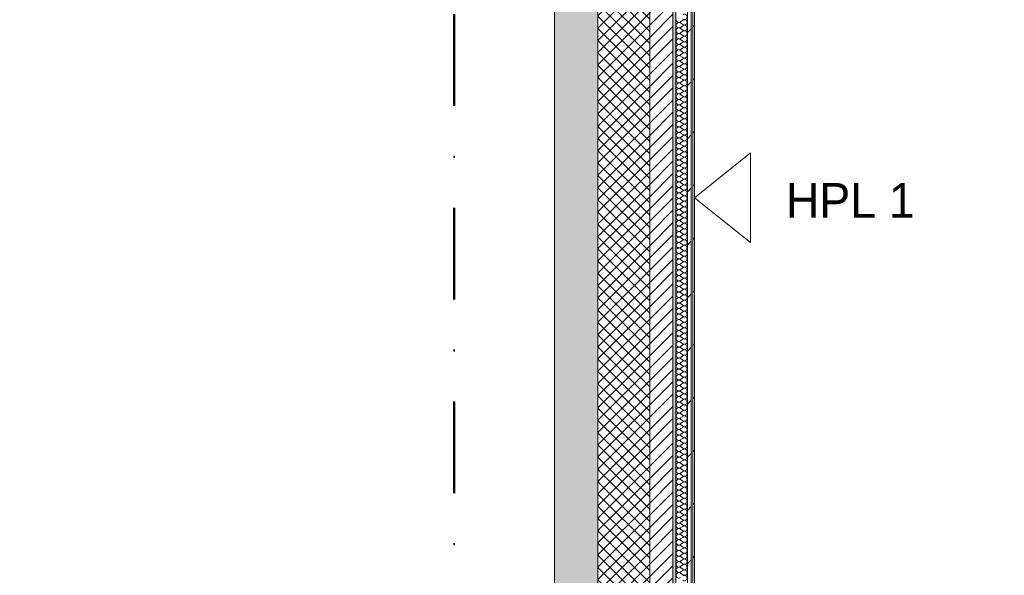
# Model space of a CAD drawing. Header units: millimetres. Extents: x -40968 to 77376, y -17881 to 4746.
# Tile 226 of 256: x -3952 to -544, y -5543 to -3619. Entities that reach past the tile are written whole.
import ezdxf

# ---------------------------------------------------------------- set-up
doc = ezdxf.new("R2010")
doc.units = ezdxf.units.MM
doc.header["$MEASUREMENT"] = 0
doc.linetypes.add('Punto & Rayas', pattern=[670.277762, 317.5, -176.388889, 0, -176.388874])
doc.linetypes.add('Wipeout_Contour', pattern=[1000, 0, -1000])
for name, color, linetype, lineweight, true_color in [('01_2D_Ambit_Pluma_Nº__242', 7, 'Continuous', 50, 0xfb0013), ('12_FAÇ_Façana_Pluma_Nº__102', 7, 'Continuous', 5, 0xcccccc), ('12_FAÇ_Façana_Pluma_Nº__174', 7, 'Continuous', 13, 0xe4ad2c), ('12_FAÇ_Façana_Pluma_Nº__176', 7, 'Continuous', 15, 0x93a0c6), ('Nuevo_08_E_Envans secs_Pluma_Nº__102', 7, 'Continuous', 5, 0xcccccc), ('Nuevo_08_E_Envans secs_Pluma_Nº__171', 171, 'Continuous', 13, 0xaaaaff), ('Nuevo_08_E_Envans secs_Pluma_Nº__177', 7, 'Continuous', 15, 0xf7e046)]:
    doc.layers.add(name, color=color, linetype=linetype, lineweight=lineweight, true_color=true_color)
doc.layers.add('12_FAÇ_Façana', color=7, linetype='Continuous')
doc.layers.add('Nuevo_08_E_Envans secs', color=7, linetype='Continuous')
for name, color, linetype, lineweight in [('12_FAÇ_Façana_Pluma_Nº__2', 8, 'Continuous', 5), ('12_FAÇ_Façana_Pluma_Nº__7', 7, 'Continuous', 5), ('Nuevo_01_2D_Acabats_Pluma_Nº__20', 1, 'Continuous', 5), ('Nuevo_08_E_Envans secs_Pluma_Nº__1', 7, 'Continuous', 5)]:
    doc.layers.add(name, color=color, linetype=linetype, lineweight=lineweight)
doc.styles.add('Estilo_Generado_1', font='txt')
pattern_1 = [(45, (0, 0), (-183.848, 183.848), [195, -65]), (45, (7e-14, 183.85), (-183.848, 183.848), [195, -65])]

# ---------------------------------------------------------------- blocks, each defined once
blk = doc.blocks.new('Muro_1_5', base_point=(-1681.1, -1194))
at = {"layer": '12_FAÇ_Façana_Pluma_Nº__102', "linetype": 'Continuous', "lineweight": 0, "true_color": 0xe5e5e5}
blk.add_hatch(color=254, dxfattribs=at).paths.add_polyline_path([(-2101.1, -10659), (-1951.1, -10659), (-1951.1, -7439), (-1971.1, -7439), (-1971.1, -6989), (-1951.1, -6989), (-1951.1, -1639), (-2101.1, -1639)])
at = {"layer": '12_FAÇ_Façana_Pluma_Nº__174', "linetype": 'Continuous', "lineweight": 13, "true_color": 0xe4ad2c}
h = blk.add_hatch(dxfattribs=at)
h.set_pattern_fill('SATE_Aislamiento_0005', color=42, style=0, pattern_type=2)
h.set_pattern_definition([(45, (0, 0), (-21.2132, 21.2132), []), (135, (0, 0), (21.2132, 21.2132), [])])
h.paths.add_polyline_path([(-1951.1, -1639), (-1951.1, -6989), (-1771.1, -6989), (-1771.1, -1639)])
at = {"layer": '12_FAÇ_Façana_Pluma_Nº__176', "linetype": 'Continuous', "lineweight": 0, "true_color": 0x495063}
blk.add_hatch(color=251, dxfattribs=at).paths.add_polyline_path([(-1681.1, -1679), (-1691.1, -1679), (-1691.1, -6989), (-1681.1, -6989)])
at = {"layer": '12_FAÇ_Façana_Pluma_Nº__2', "linetype": 'Continuous', "lineweight": 5}
h = blk.add_hatch(dxfattribs=at)
h.set_pattern_fill('Ceramic_0005', color=8, style=0, pattern_type=2)
h.set_pattern_definition([(45, (0, 0), (-21.2132, 21.2132), [])])
h.paths.add_polyline_path([(-1691.1, -1679), (-1771.1, -1679), (-1771.1, -6989), (-1691.1, -6989)])
at = {"layer": '12_FAÇ_Façana_Pluma_Nº__7', "color": 7, "linetype": 'Continuous', "lineweight": 5}
for p, q in [((-1951.1, -1639), (-1951.1, -6989)), ((-1771.1, -6989), (-1771.1, -1679)), ((-1691.1, -6989), (-1691.1, -1679))]:
    blk.add_line(p, q, dxfattribs=at)
at = {"layer": '12_FAÇ_Façana_Pluma_Nº__7', "color": 7, "linetype": 'Continuous', "lineweight": 5, "flags": 128}
for points in [[(-2101.1, -1639), (-2101.1, -10659)], [(-1681.1, -6989), (-1681.1, -1679)]]:
    blk.add_lwpolyline(points, dxfattribs=at)
blk = doc.blocks.new('*X353')
at = {"layer": 'Nuevo_08_E_Envans secs_Pluma_Nº__102', "color": 254, "linetype": 'Continuous', "lineweight": 5, "true_color": 0xcccccc}
for p, q in [((-1657.3, -3621), (-1664.9, -3626.7)), ((-1657.3, -3636.2), (-1664.9, -3630.5)), ((-1657.3, -3640), (-1664.9, -3645.7)), ((-1657.3, -3655.2), (-1664.9, -3649.5)), ((-1657.3, -3659), (-1664.9, -3664.8)), ((-1657.3, -3674.3), (-1664.9, -3668.6)), ((-1657.3, -3678.1), (-1664.9, -3683.8)), ((-1657.3, -3693.3), (-1664.9, -3687.6)), ((-1657.3, -3697.1), (-1664.9, -3702.9)), ((-1657.3, -3712.4), (-1664.9, -3706.7)), ((-1657.3, -3716.2), (-1664.9, -3721.9)), ((-1657.3, -3731.4), (-1664.9, -3725.7)), ((-1657.3, -3735.2), (-1664.9, -3741)), ((-1657.3, -3750.5), (-1664.9, -3744.8)), ((-1657.3, -3754.3), (-1664.9, -3760)), ((-1657.3, -3769.5), (-1664.9, -3763.8)), ((-1657.3, -3773.3), (-1664.9, -3779)), ((-1657.3, -3788.6), (-1664.9, -3782.9)), ((-1657.3, -3792.4), (-1664.9, -3798.1)), ((-1657.3, -3807.6), (-1664.9, -3801.9)), ((-1657.3, -3811.4), (-1664.9, -3817.1)), ((-1657.3, -3826.7), (-1664.9, -3821)), ((-1657.3, -3830.5), (-1664.9, -3836.2)), ((-1657.3, -3845.7), (-1664.9, -3840)), ((-1657.3, -3849.5), (-1664.9, -3855.2)), ((-1657.3, -3864.8), (-1664.9, -3859)), ((-1657.3, -3868.6), (-1664.9, -3874.3)), ((-1657.3, -3883.8), (-1664.9, -3878.1)), ((-1657.3, -3887.6), (-1664.9, -3893.3)), ((-1657.3, -3902.9), (-1664.9, -3897.1)), ((-1657.3, -3906.7), (-1664.9, -3912.4)), ((-1657.3, -3921.9), (-1664.9, -3916.2)), ((-1657.3, -3925.7), (-1664.9, -3931.4)), ((-1657.3, -3941), (-1664.9, -3935.2)), ((-1657.3, -3944.8), (-1664.9, -3950.5)), ((-1657.3, -3960), (-1664.9, -3954.3)), ((-1657.3, -3963.8), (-1664.9, -3969.5)), ((-1657.3, -3979), (-1664.9, -3973.3)), ((-1657.3, -3982.9), (-1664.9, -3988.6)), ((-1657.3, -3998.1), (-1664.9, -3992.4)), ((-1657.3, -4001.9), (-1664.9, -4007.6)), ((-1657.3, -4017.1), (-1664.9, -4011.4)), ((-1657.3, -4021), (-1664.9, -4026.7)), ((-1657.3, -4036.2), (-1664.9, -4030.5)), ((-1657.3, -4040), (-1664.9, -4045.7)), ((-1657.3, -4055.2), (-1664.9, -4049.5)), ((-1657.3, -4059), (-1664.9, -4064.8)), ((-1657.3, -4074.3), (-1664.9, -4068.6)), ((-1657.3, -4078.1), (-1664.9, -4083.8)), ((-1657.3, -4093.3), (-1664.9, -4087.6)), ((-1657.3, -4097.1), (-1664.9, -4102.9)), ((-1657.3, -4112.4), (-1664.9, -4106.7)), ((-1657.3, -4116.2), (-1664.9, -4121.9)), ((-1657.3, -4131.4), (-1664.9, -4125.7)), ((-1657.3, -4135.2), (-1664.9, -4141)), ((-1657.3, -4150.5), (-1664.9, -4144.8)), ((-1657.3, -4154.3), (-1664.9, -4160)), ((-1657.3, -4169.5), (-1664.9, -4163.8)), ((-1657.3, -4173.3), (-1664.9, -4179)), ((-1657.3, -4188.6), (-1664.9, -4182.9)), ((-1657.3, -4192.4), (-1664.9, -4198.1)), ((-1657.3, -4207.6), (-1664.9, -4201.9)), ((-1657.3, -4211.4), (-1664.9, -4217.1)), ((-1657.3, -4226.7), (-1664.9, -4221)), ((-1657.3, -4230.5), (-1664.9, -4236.2)), ((-1657.3, -4245.7), (-1664.9, -4240)), ((-1657.3, -4249.5), (-1664.9, -4255.2)), ((-1657.3, -4264.8), (-1664.9, -4259)), ((-1657.3, -4268.6), (-1664.9, -4274.3)), ((-1657.3, -4283.8), (-1664.9, -4278.1)), ((-1657.3, -4287.6), (-1664.9, -4293.3)), ((-1657.3, -4302.9), (-1664.9, -4297.1)), ((-1657.3, -4306.7), (-1664.9, -4312.4)), ((-1657.3, -4321.9), (-1664.9, -4316.2)), ((-1657.3, -4325.7), (-1664.9, -4331.4)), ((-1657.3, -4341), (-1664.9, -4335.2)), ((-1657.3, -4344.8), (-1664.9, -4350.5)), ((-1657.3, -4360), (-1664.9, -4354.3)), ((-1657.3, -4363.8), (-1664.9, -4369.5)), ((-1657.3, -4379), (-1664.9, -4373.3)), ((-1657.3, -4382.9), (-1664.9, -4388.6)), ((-1657.3, -4398.1), (-1664.9, -4392.4)), ((-1657.3, -4401.9), (-1664.9, -4407.6)), ((-1657.3, -4417.1), (-1664.9, -4411.4)), ((-1657.3, -4421), (-1664.9, -4426.7)), ((-1657.3, -4436.2), (-1664.9, -4430.5)), ((-1657.3, -4440), (-1664.9, -4445.7)), ((-1657.3, -4455.2), (-1664.9, -4449.5)), ((-1657.3, -4459), (-1664.9, -4464.8)), ((-1657.3, -4474.3), (-1664.9, -4468.6)), ((-1657.3, -4478.1), (-1664.9, -4483.8)), ((-1657.3, -4493.3), (-1664.9, -4487.6)), ((-1657.3, -4497.1), (-1664.9, -4502.9)), ((-1657.3, -4512.4), (-1664.9, -4506.7)), ((-1657.3, -4516.2), (-1664.9, -4521.9)), ((-1657.3, -4531.4), (-1664.9, -4525.7)), ((-1657.3, -4535.2), (-1664.9, -4541)), ((-1657.3, -4550.5), (-1664.9, -4544.8)), ((-1657.3, -4554.3), (-1664.9, -4560)), ((-1657.3, -4569.5), (-1664.9, -4563.8)), ((-1657.3, -4573.3), (-1664.9, -4579)), ((-1657.3, -4588.6), (-1664.9, -4582.9)), ((-1657.3, -4592.4), (-1664.9, -4598.1)), ((-1657.3, -4607.6), (-1664.9, -4601.9)), ((-1657.3, -4611.4), (-1664.9, -4617.1)), ((-1657.3, -4626.7), (-1664.9, -4621)), ((-1657.3, -4630.5), (-1664.9, -4636.2)), ((-1657.3, -4645.7), (-1664.9, -4640)), ((-1657.3, -4649.5), (-1664.9, -4655.2)), ((-1657.3, -4664.8), (-1664.9, -4659)), ((-1657.3, -4668.6), (-1664.9, -4674.3)), ((-1657.3, -4683.8), (-1664.9, -4678.1)), ((-1657.3, -4687.6), (-1664.9, -4693.3)), ((-1657.3, -4702.9), (-1664.9, -4697.1)), ((-1657.3, -4706.7), (-1664.9, -4712.4)), ((-1657.3, -4721.9), (-1664.9, -4716.2)), ((-1657.3, -4725.7), (-1664.9, -4731.4)), ((-1657.3, -4741), (-1664.9, -4735.2)), ((-1657.3, -4744.8), (-1664.9, -4750.5)), ((-1657.3, -4760), (-1664.9, -4754.3)), ((-1657.3, -4763.8), (-1664.9, -4769.5)), ((-1657.3, -4779), (-1664.9, -4773.3)), ((-1657.3, -4782.9), (-1664.9, -4788.6)), ((-1657.3, -4798.1), (-1664.9, -4792.4)), ((-1657.3, -4801.9), (-1664.9, -4807.6)), ((-1657.3, -4817.1), (-1664.9, -4811.4)), ((-1657.3, -4821), (-1664.9, -4826.7)), ((-1657.3, -4836.2), (-1664.9, -4830.5)), ((-1657.3, -4840), (-1664.9, -4845.7)), ((-1657.3, -4855.2), (-1664.9, -4849.5)), ((-1657.3, -4859), (-1664.9, -4864.8)), ((-1657.3, -4874.3), (-1664.9, -4868.6)), ((-1657.3, -4878.1), (-1664.9, -4883.8)), ((-1657.3, -4893.3), (-1664.9, -4887.6)), ((-1657.3, -4897.1), (-1664.9, -4902.9)), ((-1657.3, -4912.4), (-1664.9, -4906.7)), ((-1657.3, -4916.2), (-1664.9, -4921.9)), ((-1657.3, -4931.4), (-1664.9, -4925.7)), ((-1657.3, -4935.2), (-1664.9, -4941)), ((-1657.3, -4950.5), (-1664.9, -4944.8)), ((-1657.3, -4954.3), (-1664.9, -4960)), ((-1657.3, -4969.5), (-1664.9, -4963.8)), ((-1657.3, -4973.3), (-1664.9, -4979)), ((-1657.3, -4988.6), (-1664.9, -4982.9)), ((-1657.3, -4992.4), (-1664.9, -4998.1)), ((-1657.3, -5007.6), (-1664.9, -5001.9)), ((-1657.3, -5011.4), (-1664.9, -5017.1)), ((-1657.3, -5026.7), (-1664.9, -5021)), ((-1657.3, -5030.5), (-1664.9, -5036.2)), ((-1657.3, -5045.7), (-1664.9, -5040)), ((-1657.3, -5049.5), (-1664.9, -5055.2)), ((-1657.3, -5064.8), (-1664.9, -5059)), ((-1657.3, -5068.6), (-1664.9, -5074.3)), ((-1657.3, -5083.8), (-1664.9, -5078.1)), ((-1657.3, -5087.6), (-1664.9, -5093.3)), ((-1657.3, -5102.9), (-1664.9, -5097.1)), ((-1657.3, -5106.7), (-1664.9, -5112.4)), ((-1657.3, -5121.9), (-1664.9, -5116.2)), ((-1657.3, -5125.7), (-1664.9, -5131.4)), ((-1657.3, -5141), (-1664.9, -5135.2)), ((-1657.3, -5144.8), (-1664.9, -5150.5)), ((-1657.3, -5160), (-1664.9, -5154.3)), ((-1657.3, -5163.8), (-1664.9, -5169.5)), ((-1657.3, -5179), (-1664.9, -5173.3)), ((-1657.3, -5182.9), (-1664.9, -5188.6)), ((-1657.3, -5198.1), (-1664.9, -5192.4)), ((-1657.3, -5201.9), (-1664.9, -5207.6)), ((-1657.3, -5217.1), (-1664.9, -5211.4)), ((-1657.3, -5221), (-1664.9, -5226.7)), ((-1657.3, -5236.2), (-1664.9, -5230.5)), ((-1657.3, -5240), (-1664.9, -5245.7)), ((-1657.3, -5255.2), (-1664.9, -5249.5)), ((-1657.3, -5259), (-1664.9, -5264.8)), ((-1657.3, -5274.3), (-1664.9, -5268.6)), ((-1657.3, -5278.1), (-1664.9, -5283.8)), ((-1657.3, -5293.3), (-1664.9, -5287.6)), ((-1657.3, -5297.1), (-1664.9, -5302.9)), ((-1657.3, -5312.4), (-1664.9, -5306.7)), ((-1657.3, -5316.2), (-1664.9, -5321.9)), ((-1657.3, -5331.4), (-1664.9, -5325.7)), ((-1657.3, -5335.2), (-1664.9, -5341)), ((-1657.3, -5350.5), (-1664.9, -5344.8)), ((-1657.3, -5354.3), (-1664.9, -5360)), ((-1657.3, -5369.5), (-1664.9, -5363.8)), ((-1657.3, -5373.3), (-1664.9, -5379)), ((-1657.3, -5388.6), (-1664.9, -5382.9)), ((-1657.3, -5392.4), (-1664.9, -5398.1)), ((-1657.3, -5407.6), (-1664.9, -5401.9)), ((-1657.3, -5411.4), (-1664.9, -5417.1)), ((-1657.3, -5426.7), (-1664.9, -5421)), ((-1657.3, -5430.5), (-1664.9, -5436.2)), ((-1657.3, -5445.7), (-1664.9, -5440)), ((-1657.3, -5449.5), (-1664.9, -5455.2)), ((-1657.3, -5464.8), (-1664.9, -5459)), ((-1657.3, -5468.6), (-1664.9, -5474.3)), ((-1657.3, -5483.8), (-1664.9, -5478.1)), ((-1657.3, -5487.6), (-1664.9, -5493.3)), ((-1657.3, -5502.9), (-1664.9, -5497.1)), ((-1657.3, -5506.7), (-1664.9, -5512.4)), ((-1657.3, -5521.9), (-1664.9, -5516.2)), ((-1657.3, -5525.7), (-1664.9, -5531.4)), ((-1657.3, -5541), (-1664.9, -5535.2))]:
    blk.add_line(p, q, dxfattribs=at)
for centre, start, end in [((-1651.6, -3609.5), 233.1301, 126.8699), ((-1670.6, -3619), 180, 306.8699), ((-1670.6, -3638.1), 53.1301, 180), ((-1670.6, -3638.1), 180, 306.8699), ((-1651.6, -3628.6), 233.1301, 126.8699), ((-1651.6, -3647.6), 233.1301, 126.8699), ((-1670.6, -3657.1), 53.1301, 180), ((-1670.6, -3657.1), 180, 306.8699), ((-1670.6, -3676.2), 53.1301, 180), ((-1670.6, -3676.2), 180, 306.8699), ((-1651.6, -3666.7), 233.1301, 126.8699), ((-1651.6, -3685.7), 233.1301, 126.8699), ((-1670.6, -3695.2), 53.1301, 180), ((-1670.6, -3695.2), 180, 306.8699), ((-1670.6, -3714.3), 53.1301, 180), ((-1670.6, -3714.3), 180, 306.8699), ((-1651.6, -3704.8), 233.1301, 126.8699), ((-1651.6, -3723.8), 233.1301, 126.8699), ((-1670.6, -3733.3), 53.1301, 180), ((-1670.6, -3733.3), 180, 306.8699), ((-1670.6, -3752.4), 53.1301, 180), ((-1651.6, -3742.9), 233.1301, 126.8699), ((-1670.6, -3752.4), 180, 306.8699), ((-1670.6, -3771.4), 53.1301, 180), ((-1670.6, -3771.4), 180, 306.8699), ((-1670.6, -3790.5), 53.1301, 180), ((-1651.6, -3761.9), 233.1301, 126.8699), ((-1651.6, -3781), 233.1301, 126.8699), ((-1670.6, -3790.5), 180, 306.8699), ((-1670.6, -3809.5), 53.1301, 180), ((-1670.6, -3809.5), 180, 306.8699), ((-1651.6, -3800), 233.1301, 126.8699), ((-1651.6, -3819), 233.1301, 126.8699), ((-1670.6, -3828.6), 53.1301, 180), ((-1670.6, -3828.6), 180, 306.8699), ((-1670.6, -3847.6), 53.1301, 180), ((-1670.6, -3847.6), 180, 306.8699), ((-1651.6, -3838.1), 233.1301, 126.8699), ((-1651.6, -3857.1), 233.1301, 126.8699), ((-1670.6, -3866.7), 53.1301, 180), ((-1670.6, -3866.7), 180, 306.8699), ((-1670.6, -3885.7), 53.1301, 180), ((-1651.6, -3876.2), 233.1301, 126.8699), ((-1670.6, -3885.7), 180, 306.8699), ((-1670.6, -3904.8), 53.1301, 180), ((-1670.6, -3904.8), 180, 306.8699), ((-1670.6, -3923.8), 53.1301, 180), ((-1651.6, -3895.2), 233.1301, 126.8699), ((-1651.6, -3914.3), 233.1301, 126.8699), ((-1670.6, -3923.8), 180, 306.8699), ((-1670.6, -3942.9), 53.1301, 180), ((-1670.6, -3942.9), 180, 306.8699), ((-1670.6, -3961.9), 53.1301, 180), ((-1651.6, -3933.3), 233.1301, 126.8699), ((-1651.6, -3952.4), 233.1301, 126.8699), ((-1670.6, -3961.9), 180, 306.8699), ((-1670.6, -3981), 53.1301, 180), ((-1670.6, -3981), 180, 306.8699), ((-1651.6, -3971.4), 233.1301, 126.8699), ((-1651.6, -3990.5), 233.1301, 126.8699), ((-1670.6, -4000), 53.1301, 180), ((-1670.6, -4000), 180, 306.8699), ((-1670.6, -4019), 53.1301, 180), ((-1670.6, -4019), 180, 306.8699), ((-1651.6, -4009.5), 233.1301, 126.8699), ((-1651.6, -4028.6), 233.1301, 126.8699), ((-1670.6, -4038.1), 53.1301, 180), ((-1670.6, -4038.1), 180, 306.8699), ((-1670.6, -4057.1), 53.1301, 180), ((-1651.6, -4047.6), 233.1301, 126.8699), ((-1670.6, -4057.1), 180, 306.8699), ((-1670.6, -4076.2), 53.1301, 180), ((-1670.6, -4076.2), 180, 306.8699), ((-1670.6, -4095.2), 53.1301, 180), ((-1651.6, -4066.7), 233.1301, 126.8699), ((-1651.6, -4085.7), 233.1301, 126.8699), ((-1670.6, -4095.2), 180, 306.8699), ((-1670.6, -4114.3), 53.1301, 180), ((-1670.6, -4114.3), 180, 306.8699), ((-1651.6, -4104.8), 233.1301, 126.8699), ((-1651.6, -4123.8), 233.1301, 126.8699), ((-1670.6, -4133.3), 53.1301, 180), ((-1670.6, -4133.3), 180, 306.8699), ((-1670.6, -4152.4), 53.1301, 180), ((-1670.6, -4152.4), 180, 306.8699), ((-1651.6, -4142.9), 233.1301, 126.8699), ((-1651.6, -4161.9), 233.1301, 126.8699), ((-1670.6, -4171.4), 53.1301, 180), ((-1670.6, -4171.4), 180, 306.8699), ((-1670.6, -4190.5), 53.1301, 180), ((-1670.6, -4190.5), 180, 306.8699), ((-1651.6, -4181), 233.1301, 126.8699), ((-1651.6, -4200), 233.1301, 126.8699), ((-1670.6, -4209.5), 53.1301, 180), ((-1670.6, -4209.5), 180, 306.8699), ((-1670.6, -4228.6), 53.1301, 180), ((-1651.6, -4219), 233.1301, 126.8699), ((-1670.6, -4228.6), 180, 306.8699), ((-1670.6, -4247.6), 53.1301, 180), ((-1670.6, -4247.6), 180, 306.8699), ((-1670.6, -4266.7), 53.1301, 180), ((-1651.6, -4238.1), 233.1301, 126.8699), ((-1651.6, -4257.1), 233.1301, 126.8699), ((-1670.6, -4266.7), 180, 306.8699), ((-1670.6, -4285.7), 53.1301, 180), ((-1670.6, -4285.7), 180, 306.8699), ((-1651.6, -4276.2), 233.1301, 126.8699), ((-1651.6, -4295.2), 233.1301, 126.8699), ((-1670.6, -4304.8), 53.1301, 180), ((-1670.6, -4304.8), 180, 306.8699), ((-1670.6, -4323.8), 53.1301, 180), ((-1670.6, -4323.8), 180, 306.8699), ((-1651.6, -4314.3), 233.1301, 126.8699), ((-1651.6, -4333.3), 233.1301, 126.8699), ((-1670.6, -4342.9), 53.1301, 180), ((-1670.6, -4342.9), 180, 306.8699), ((-1670.6, -4361.9), 53.1301, 180), ((-1651.6, -4352.4), 233.1301, 126.8699), ((-1670.6, -4361.9), 180, 306.8699), ((-1670.6, -4381), 53.1301, 180), ((-1670.6, -4381), 180, 306.8699), ((-1670.6, -4400), 53.1301, 180), ((-1651.6, -4371.4), 233.1301, 126.8699), ((-1651.6, -4390.5), 233.1301, 126.8699), ((-1670.6, -4400), 180, 306.8699), ((-1670.6, -4419), 53.1301, 180), ((-1670.6, -4419), 180, 306.8699), ((-1670.6, -4438.1), 53.1301, 180), ((-1651.6, -4409.5), 233.1301, 126.8699), ((-1651.6, -4428.6), 233.1301, 126.8699), ((-1670.6, -4438.1), 180, 306.8699), ((-1670.6, -4457.1), 53.1301, 180), ((-1670.6, -4457.1), 180, 306.8699), ((-1651.6, -4447.6), 233.1301, 126.8699), ((-1651.6, -4466.7), 233.1301, 126.8699), ((-1670.6, -4476.2), 53.1301, 180), ((-1670.6, -4476.2), 180, 306.8699), ((-1670.6, -4495.2), 53.1301, 180), ((-1670.6, -4495.2), 180, 306.8699), ((-1651.6, -4485.7), 233.1301, 126.8699), ((-1651.6, -4504.8), 233.1301, 126.8699), ((-1670.6, -4514.3), 53.1301, 180), ((-1670.6, -4514.3), 180, 306.8699), ((-1670.6, -4533.3), 53.1301, 180), ((-1651.6, -4523.8), 233.1301, 126.8699), ((-1670.6, -4533.3), 180, 306.8699), ((-1670.6, -4552.4), 53.1301, 180), ((-1670.6, -4552.4), 180, 306.8699), ((-1670.6, -4571.4), 53.1301, 180), ((-1651.6, -4542.9), 233.1301, 126.8699), ((-1651.6, -4561.9), 233.1301, 126.8699), ((-1670.6, -4571.4), 180, 306.8699), ((-1670.6, -4590.5), 53.1301, 180), ((-1670.6, -4590.5), 180, 306.8699), ((-1670.6, -4609.5), 53.1301, 180), ((-1651.6, -4581), 233.1301, 126.8699), ((-1651.6, -4600), 233.1301, 126.8699), ((-1670.6, -4609.5), 180, 306.8699), ((-1670.6, -4628.6), 53.1301, 180), ((-1670.6, -4628.6), 180, 306.8699), ((-1651.6, -4619), 233.1301, 126.8699), ((-1651.6, -4638.1), 233.1301, 126.8699), ((-1670.6, -4647.6), 53.1301, 180), ((-1670.6, -4647.6), 180, 306.8699), ((-1670.6, -4666.7), 53.1301, 180), ((-1670.6, -4666.7), 180, 306.8699), ((-1651.6, -4657.1), 233.1301, 126.8699), ((-1651.6, -4676.2), 233.1301, 126.8699), ((-1670.6, -4685.7), 53.1301, 180), ((-1670.6, -4685.7), 180, 306.8699), ((-1670.6, -4704.8), 53.1301, 180), ((-1651.6, -4695.2), 233.1301, 126.8699), ((-1670.6, -4704.8), 180, 306.8699), ((-1670.6, -4723.8), 53.1301, 180), ((-1670.6, -4723.8), 180, 306.8699), ((-1670.6, -4742.9), 53.1301, 180), ((-1651.6, -4714.3), 233.1301, 126.8699), ((-1651.6, -4733.3), 233.1301, 126.8699), ((-1670.6, -4742.9), 180, 306.8699), ((-1670.6, -4761.9), 53.1301, 180), ((-1670.6, -4761.9), 180, 306.8699), ((-1651.6, -4752.4), 233.1301, 126.8699), ((-1651.6, -4771.4), 233.1301, 126.8699), ((-1670.6, -4781), 53.1301, 180), ((-1670.6, -4781), 180, 306.8699), ((-1670.6, -4800), 53.1301, 180), ((-1670.6, -4800), 180, 306.8699), ((-1651.6, -4790.5), 233.1301, 126.8699), ((-1651.6, -4809.5), 233.1301, 126.8699), ((-1670.6, -4819), 53.1301, 180), ((-1670.6, -4819), 180, 306.8699), ((-1670.6, -4838.1), 53.1301, 180), ((-1670.6, -4838.1), 180, 306.8699), ((-1651.6, -4828.6), 233.1301, 126.8699), ((-1651.6, -4847.6), 233.1301, 126.8699), ((-1670.6, -4857.1), 53.1301, 180), ((-1670.6, -4857.1), 180, 306.8699), ((-1670.6, -4876.2), 53.1301, 180), ((-1651.6, -4866.7), 233.1301, 126.8699), ((-1670.6, -4876.2), 180, 306.8699), ((-1670.6, -4895.2), 53.1301, 180), ((-1670.6, -4895.2), 180, 306.8699), ((-1670.6, -4914.3), 53.1301, 180), ((-1651.6, -4885.7), 233.1301, 126.8699), ((-1651.6, -4904.8), 233.1301, 126.8699), ((-1670.6, -4914.3), 180, 306.8699), ((-1670.6, -4933.3), 53.1301, 180), ((-1670.6, -4933.3), 180, 306.8699), ((-1651.6, -4923.8), 233.1301, 126.8699), ((-1651.6, -4942.9), 233.1301, 126.8699), ((-1670.6, -4952.4), 53.1301, 180), ((-1670.6, -4952.4), 180, 306.8699), ((-1670.6, -4971.4), 53.1301, 180), ((-1670.6, -4971.4), 180, 306.8699), ((-1651.6, -4961.9), 233.1301, 126.8699), ((-1651.6, -4981), 233.1301, 126.8699), ((-1670.6, -4990.5), 53.1301, 180), ((-1670.6, -4990.5), 180, 306.8699), ((-1670.6, -5009.5), 53.1301, 180), ((-1651.6, -5000), 233.1301, 126.8699), ((-1670.6, -5009.5), 180, 306.8699), ((-1670.6, -5028.6), 53.1301, 180), ((-1670.6, -5028.6), 180, 306.8699), ((-1670.6, -5047.6), 53.1301, 180), ((-1651.6, -5019), 233.1301, 126.8699), ((-1651.6, -5038.1), 233.1301, 126.8699), ((-1670.6, -5047.6), 180, 306.8699), ((-1670.6, -5066.7), 53.1301, 180), ((-1670.6, -5066.7), 180, 306.8699), ((-1670.6, -5085.7), 53.1301, 180), ((-1651.6, -5057.1), 233.1301, 126.8699), ((-1651.6, -5076.2), 233.1301, 126.8699), ((-1670.6, -5085.7), 180, 306.8699), ((-1670.6, -5104.8), 53.1301, 180), ((-1670.6, -5104.8), 180, 306.8699), ((-1651.6, -5095.2), 233.1301, 126.8699), ((-1651.6, -5114.3), 233.1301, 126.8699), ((-1670.6, -5123.8), 53.1301, 180), ((-1670.6, -5123.8), 180, 306.8699), ((-1670.6, -5142.9), 53.1301, 180), ((-1670.6, -5142.9), 180, 306.8699), ((-1651.6, -5133.3), 233.1301, 126.8699), ((-1651.6, -5152.4), 233.1301, 126.8699), ((-1670.6, -5161.9), 53.1301, 180), ((-1670.6, -5161.9), 180, 306.8699), ((-1670.6, -5181), 53.1301, 180), ((-1651.6, -5171.4), 233.1301, 126.8699), ((-1670.6, -5181), 180, 306.8699), ((-1670.6, -5200), 53.1301, 180), ((-1670.6, -5200), 180, 306.8699), ((-1670.6, -5219), 53.1301, 180), ((-1651.6, -5190.5), 233.1301, 126.8699), ((-1651.6, -5209.5), 233.1301, 126.8699), ((-1670.6, -5219), 180, 306.8699), ((-1670.6, -5238.1), 53.1301, 180), ((-1670.6, -5238.1), 180, 306.8699), ((-1670.6, -5257.1), 53.1301, 180), ((-1651.6, -5228.6), 233.1301, 126.8699), ((-1651.6, -5247.6), 233.1301, 126.8699), ((-1670.6, -5257.1), 180, 306.8699), ((-1670.6, -5276.2), 53.1301, 180), ((-1670.6, -5276.2), 180, 306.8699), ((-1651.6, -5266.7), 233.1301, 126.8699), ((-1651.6, -5285.7), 233.1301, 126.8699), ((-1670.6, -5295.2), 53.1301, 180), ((-1670.6, -5295.2), 180, 306.8699), ((-1670.6, -5314.3), 53.1301, 180), ((-1670.6, -5314.3), 180, 306.8699), ((-1651.6, -5304.8), 233.1301, 126.8699), ((-1651.6, -5323.8), 233.1301, 126.8699), ((-1670.6, -5333.3), 53.1301, 180), ((-1670.6, -5333.3), 180, 306.8699), ((-1670.6, -5352.4), 53.1301, 180), ((-1651.6, -5342.9), 233.1301, 126.8699), ((-1670.6, -5352.4), 180, 306.8699), ((-1670.6, -5371.4), 53.1301, 180), ((-1670.6, -5371.4), 180, 306.8699), ((-1670.6, -5390.5), 53.1301, 180), ((-1651.6, -5361.9), 233.1301, 126.8699), ((-1651.6, -5381), 233.1301, 126.8699), ((-1670.6, -5390.5), 180, 306.8699), ((-1670.6, -5409.5), 53.1301, 180), ((-1670.6, -5409.5), 180, 306.8699), ((-1651.6, -5400), 233.1301, 126.8699), ((-1651.6, -5419), 233.1301, 126.8699), ((-1670.6, -5428.6), 53.1301, 180), ((-1670.6, -5428.6), 180, 306.8699), ((-1670.6, -5447.6), 53.1301, 180), ((-1670.6, -5447.6), 180, 306.8699), ((-1651.6, -5438.1), 233.1301, 126.8699), ((-1651.6, -5457.1), 233.1301, 126.8699), ((-1670.6, -5466.7), 53.1301, 180), ((-1670.6, -5466.7), 180, 306.8699), ((-1670.6, -5485.7), 53.1301, 180), ((-1670.6, -5485.7), 180, 306.8699), ((-1651.6, -5476.2), 233.1301, 126.8699), ((-1651.6, -5495.2), 233.1301, 126.8699), ((-1670.6, -5504.8), 53.1301, 180), ((-1670.6, -5504.8), 180, 306.8699), ((-1670.6, -5523.8), 53.1301, 180), ((-1651.6, -5514.3), 233.1301, 126.8699), ((-1670.6, -5523.8), 180, 306.8699), ((-1670.6, -5542.9), 53.1301, 180), ((-1670.6, -5542.9), 180, 306.8699), ((-1651.6, -5533.3), 233.1301, 126.8699), ((-1651.6, -5552.4), 233.1301, 126.8699)]:
    blk.add_arc(centre, 9.52, start, end, dxfattribs=at)
blk = doc.blocks.new('Muro_120_5', base_point=(-1616.1, -6989))
at = {"layer": 'Nuevo_08_E_Envans secs_Pluma_Nº__1', "color": 7, "linetype": 'Continuous', "lineweight": 5, "flags": 128}
blk.add_lwpolyline([(-1681.1, -1704), (-1681.1, -6989)], dxfattribs=at)
at = {"color": 254, "linetype": 'Wipeout_Contour', "lineweight": 0, "ltscale": 19048.763385}
blk.add_wipeout([(-1616.1, -6989), (-1616.1, -1704), (-1622.1, -1704), (-1622.1, -6989)], dxfattribs=at).dxf.layer = 'Nuevo_08_E_Envans secs'
at = {"layer": 'Nuevo_08_E_Envans secs_Pluma_Nº__171', "linetype": 'Continuous', "lineweight": 13, "true_color": 0xaaaaff}
h = blk.add_hatch(dxfattribs=at)
h.set_pattern_fill('Panellat_HPL_0005', color=161, style=0, pattern_type=2)
h.set_pattern_definition(pattern_1)
h.paths.add_polyline_path([(-1616.1, -6989), (-1616.1, -1704), (-1622.1, -1704), (-1622.1, -6989)])
at = {"color": 254, "linetype": 'Wipeout_Contour', "lineweight": 0, "ltscale": 19077.207977}
blk.add_wipeout([(-1628.1, -6989), (-1628.1, -1704), (-1641.1, -1704), (-1641.1, -6989)], dxfattribs=at).dxf.layer = 'Nuevo_08_E_Envans secs'
at = {"layer": 'Nuevo_08_E_Envans secs_Pluma_Nº__177', "linetype": 'Continuous', "lineweight": 15, "true_color": 0xf7e046}
h = blk.add_hatch(dxfattribs=at)
h.set_pattern_fill('Panellat_HPL_0005', color=53, style=0, pattern_type=2)
h.set_pattern_definition(pattern_1)
h.paths.add_polyline_path([(-1628.1, -6989), (-1628.1, -1704), (-1641.1, -1704), (-1641.1, -6989)])
at = {"layer": 'Nuevo_08_E_Envans secs_Pluma_Nº__1', "color": 7, "linetype": 'Continuous', "lineweight": 5}
for p, q in [((-1641.1, -6989), (-1641.1, -1704)), ((-1628.1, -6989), (-1628.1, -1704)), ((-1622.1, -6989), (-1622.1, -1704))]:
    blk.add_line(p, q, dxfattribs=at)
at = {"layer": 'Nuevo_08_E_Envans secs_Pluma_Nº__1', "color": 7, "linetype": 'Continuous', "lineweight": 5, "flags": 128}
blk.add_lwpolyline([(-1616.1, -6989), (-1616.1, -1704)], dxfattribs=at)
at = {"layer": 'Nuevo_08_E_Envans secs', "color": 7, "lineweight": 20}
blk.add_blockref('*X353', (0, 0), dxfattribs=at)

msp = doc.modelspace()

# ---------------------------------------------------------------- linework, layer by layer
at = {"layer": '01_2D_Ambit_Pluma_Nº__242', "color": 1, "linetype": 'Punto & Rayas', "lineweight": 50, "true_color": 0xfb0013, "flags": 128}
msp.add_lwpolyline([(-28500, 1816.8), (-28500, 4745.9), (7879.6, 4745.9), (7879.6, -1396.9), (6474.1, -1396.9), (6474.1, -11392.7), (6916.3, -11392.7), (6916.3, -17756.6), (-3932.3, -17756.6), (-3932.3, -11834.9), (-2447.9, -11834.9), (-2447.9, -2249.6), (-23311.2, -2249.6), (-23311.2, 1816.8)], close=True, dxfattribs=at)
at = {"layer": 'Nuevo_01_2D_Acabats_Pluma_Nº__20', "color": 1, "linetype": 'Continuous', "lineweight": 5, "flags": 128}
msp.add_lwpolyline([(-1422.9, -4080.4), (-1422.9, -4390.6), (-1616.1, -4235.5)], close=True, dxfattribs=at)

# ---------------------------------------------------------------- block references
at = {"layer": '12_FAÇ_Façana', "color": 7, "lineweight": 20}
msp.add_blockref('Muro_1_5', (-1681.1, -1194), dxfattribs=at)

# ---------------------------------------------------------------- texts
at = {"layer": 'Nuevo_01_2D_Acabats_Pluma_Nº__20', "color": 1, "linetype": 'Continuous', "lineweight": 5, "insert": (-1300.5, -4304.6), "char_height": 120, "attachment_point": 7, "style": 'Estilo_Generado_1'}
msp.add_mtext('\\A1;{\\pql;\\fCentury Gothic|b0|i0|c0|p0;\\W1.000000;HPL 1}', dxfattribs=at)

# ---------------------------------------------------------------- next in the draw order: block references
at = {"layer": 'Nuevo_08_E_Envans secs', "color": 7, "lineweight": 20}
msp.add_blockref('Muro_120_5', (-1616.1, -6989), dxfattribs=at)

doc.saveas('drawing.dxf')
